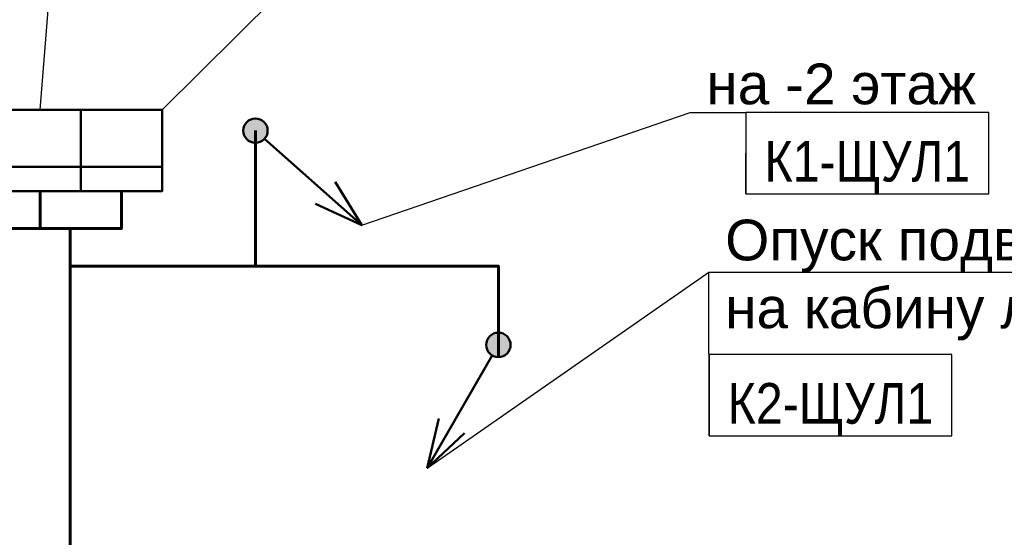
# Model space of a CAD drawing. Header units: millimetres. Extents: x -277772 to 277599, y -59564 to 282085.
# Tile 115 of 192: x -207261 to -201209, y 135737 to 138917. Entities that reach past the tile are written whole.
import ezdxf
from ezdxf import colors
from ezdxf.entities.mleader import LeaderData, LeaderLine
from ezdxf.enums import TextEntityAlignment as Align
from ezdxf.math import Vec2, Vec3

# ---------------------------------------------------------------- set-up
doc = ezdxf.new("R2018")
doc.units = ezdxf.units.MM
doc.set_wipeout_variables(frame=1)
for name, color, linetype, lineweight in [('КИП_выноска', 6, 'Continuous', 25), ('КИП_прибор', 140, 'Continuous', 50), ('КИП_трасса', 3, 'Continuous', 60)]:
    doc.layers.add(name, color=color, linetype=linetype, lineweight=lineweight)
doc.styles.add('CP.Text', font='arial.ttf')
doc.styles.add('GOST 2.304', font='arial.ttf', dxfattribs={"width": 0.85})
doc.linetypes.add('в трубе открыто', pattern='A,10,[133,ltypeshp.shx,S=0.75,R=0,X=-5,Y=2.5],-2.5,[130,ltypeshp.shx,S=2.5,R=-45,X=0,Y=0],-2.5', length=15)

# ---------------------------------------------------------------- blocks, each defined once
blk = doc.blocks.new('_None')
blk = doc.blocks.new('*U27')
at = {"lineweight": 50}
h = blk.add_hatch(color=256, dxfattribs=at)
h.dxf.hatch_style = 1
edge = h.paths.add_edge_path()
edge.add_arc((0, 0), 0.75, 240.04233, 600.04233)
for p, q in [((-0.375, -0.65), (-4.369, -7.581)), ((-4.369, -7.581), (-3.651, -4.532)), ((-4.369, -7.581), (-2.092, -5.431))]:
    blk.add_line(p, q, dxfattribs=at)
blk.add_circle((0, 0), 0.75, dxfattribs=at)
blk = doc.blocks.new('*U24')
at = {"color": 0, "linetype": 'Continuous', "lineweight": 30, "ltscale": 75, "width": 0.85, "flags": 104}
blk.add_attdef('ПРИМЕЧАНИЕ_1', text='', height=2.5, dxfattribs=at).set_placement((7.474, -3.942), align=Align.BOTTOM_CENTER)
at = {"color": 0, "lineweight": 30, "width": 0.85, "flags": 104}
blk.add_attdef('ПРИМЕЧАНИЕ_2', text='', height=2.5, dxfattribs=at).set_placement((7.474, -15.082), align=Align.BOTTOM_CENTER)
at = {"color": 0, "lineweight": 30, "style": 'GOST 2.304', "width": 0.85}
for tag, p in [('ИМЯ_КАБЕЛЯ_2', (7.474, -15.052)), ('ИМЯ_КАБЕЛЯ_3', (7.474, -20.052)), ('ИМЯ_КАБЕЛЯ_4', (7.474, -25.052)), ('ИМЯ_КАБЕЛЯ_5', (7.474, -30.052)), ('ИМЯ_КАБЕЛЯ_6', (7.474, -35.052)), ('ИМЯ_КАБЕЛЯ_7', (7.474, -40.052)), ('ИМЯ_КАБЕЛЯ_8', (7.474, -45.052)), ('ИМЯ_КАБЕЛЯ_9', (7.474, -50.052))]:
    blk.add_attdef(tag, text='', height=2.5, dxfattribs=at).set_placement(p, align=Align.BOTTOM_CENTER)
at = {"linetype": 'Continuous'}
blk.add_wipeout([(0.014, -5.052), (14.934, -5.052), (14.934, -10.052), (0.014, -10.052)], dxfattribs=at)
at = {"color": 0}
blk.add_line((0.014, -10.052), (0, 0), dxfattribs=at)
at = {"color": 0, "linetype": 'Continuous'}
blk.add_lwpolyline([(0.014, -10.052), (14.934, -10.052), (14.934, -5.052), (0.014, -5.052)], close=True, dxfattribs=at)
at = {"color": 0, "lineweight": 30, "style": 'GOST 2.304', "width": 0.85}
blk.add_attdef('ИМЯ_КАБЕЛЯ_1', text='', height=2.5, dxfattribs=at).set_placement((7.474, -10.052), align=Align.BOTTOM_CENTER)
blk = doc.blocks.new('*U28')
at = {"lineweight": 50}
h = blk.add_hatch(color=256, dxfattribs=at)
h.dxf.hatch_style = 1
edge = h.paths.add_edge_path()
edge.add_arc((0, 0), 0.75, -41.65899, 318.34101)
for p, q in [((0.56, -0.499), (6.537, -5.816)), ((6.537, -5.816), (4.894, -3.15)), ((6.537, -5.816), (3.698, -4.494))]:
    blk.add_line(p, q, dxfattribs=at)
blk.add_circle((0, 0), 0.75, dxfattribs=at)
blk = doc.blocks.new('*U11')
at = {"color": 0, "linetype": 'Continuous', "lineweight": 30, "ltscale": 75, "width": 0.85, "flags": 104}
blk.add_attdef('ПРИМЕЧАНИЕ_1', text='', height=2.5, dxfattribs=at).set_placement((7.46, 3.611), align=Align.BOTTOM_CENTER)
at = {"color": 0, "lineweight": 30, "style": 'GOST 2.304', "width": 0.85}
for tag, p in [('ИМЯ_КАБЕЛЯ_2', (7.46, -7.5)), ('ИМЯ_КАБЕЛЯ_3', (7.46, -12.5)), ('ИМЯ_КАБЕЛЯ_4', (7.46, -17.5)), ('ИМЯ_КАБЕЛЯ_5', (7.46, -22.5)), ('ИМЯ_КАБЕЛЯ_6', (7.46, -27.5)), ('ИМЯ_КАБЕЛЯ_7', (7.46, -32.5)), ('ИМЯ_КАБЕЛЯ_8', (7.46, -37.5)), ('ИМЯ_КАБЕЛЯ_9', (7.46, -42.5))]:
    blk.add_attdef(tag, text='', height=2.5, dxfattribs=at).set_placement(p, align=Align.BOTTOM_CENTER)
at = {"color": 0, "lineweight": 30, "width": 0.85, "flags": 104}
blk.add_attdef('ПРИМЕЧАНИЕ_2', text='', height=2.5, dxfattribs=at).set_placement((7.46, -7.53), align=Align.BOTTOM_CENTER)
at = {"linetype": 'Continuous'}
blk.add_wipeout([(0, 2.5), (14.919, 2.5), (14.919, -2.5), (0, -2.5)], dxfattribs=at)
at = {"color": 0}
blk.add_line((0, -2.5), (0, 0), dxfattribs=at)
at = {"color": 0, "linetype": 'Continuous'}
blk.add_lwpolyline([(0, -2.5), (14.919, -2.5), (14.919, 2.5), (0, 2.5)], close=True, dxfattribs=at)
at = {"color": 0, "lineweight": 30, "style": 'GOST 2.304', "width": 0.85}
blk.add_attdef('ИМЯ_КАБЕЛЯ_1', text='', height=2.5, dxfattribs=at).set_placement((7.46, -2.5), align=Align.BOTTOM_CENTER)
blk = doc.blocks.new('Шкаф')
at = {"linetype": 'Continuous'}
blk.add_wipeout([(-2.5, -2.5), (-2.5, 2.5), (2.5, 2.5), (2.5, -2.5)], dxfattribs=at)
at = {"color": 0, "linetype": 'Continuous'}
for points in [[(-2.5, -2.5), (2.5, -2.5), (2.5, 2.5), (-2.5, 2.5)], [(-2.5, -2.5), (2.5, -2.5), (2.5, -1), (-2.5, -1)]]:
    blk.add_lwpolyline(points, close=True, dxfattribs=at)

msp = doc.modelspace()

# ---------------------------------------------------------------- linework, layer by layer
at = {"layer": 'КИП_трасса', "linetype": 'в трубе открыто', "ltscale": 100}
for points in [[(-205811.6, 138235.6), (-205811.6, 137403.3)], [(-206950.6, 137403.3), (-206950.6, 137634.1), (-208135.5, 137634.1), (-208135.5, 137863.3)], [(-206950.6, 129913.3), (-206950.6, 137403.3), (-206185.5, 137403.3)], [(-206185.5, 137403.3), (-204318.6, 137403.3), (-204318.6, 136844.2)]]:
    msp.add_lwpolyline(points, dxfattribs=at)

# ---------------------------------------------------------------- block references
at = {"layer": 'КИП_выноска', "xscale": 100, "yscale": 100, "zscale": 100}
for name, p in [('*U28', (-205811.6, 138235.6)), ('*U27', (-204318.6, 136919.2))]:
    msp.add_blockref(name, p, dxfattribs=at)

# ---------------------------------------------------------------- leaders
at = {"layer": 'КИП_выноска'}
ml = msp.add_multileader_mtext('Standard', dxfattribs=at)
ml.set_content('ЩУЛ3', color=256, style='CP.Text')
ml.set_leader_properties(color=256, linetype='ByLayer', lineweight=-1)
ml.set_arrow_properties(name='NONE')
ml.build(insert=Vec2(0, 0))
ml.multileader.update_dxf_attribs({"has_dogleg": 0, "text_left_attachment_type": 6, "text_right_attachment_type": 6, "dogleg_length": 0.5, "arrow_head_size": 300})
ctx = ml.context
ctx.base_point, ctx.char_height, ctx.arrow_head_size, ctx.landing_gap_size, ctx.plane_origin = Vec3(-206915.6, 141095.2), 250, 300, 100, Vec3(-204754.3, 138435.3)
ctx.left_attachment, ctx.right_attachment = 6, 6
notes = []
notes.append((ctx, [(0, (1, 1, 0), (-206916.1, 141095.2), (1, 0), 0.5, [(0, [(-207135.5, 138363.3)], 0, [])])]))
ctx.mtext.insert, ctx.mtext.width, ctx.mtext.defined_height, ctx.mtext.flow_direction = Vec3(-206815.6, 141414.6), 1195.292, 319.4, 5
ctx.mtext.has_bg_fill, ctx.mtext.bg_color, ctx.mtext.bg_scale_factor, ctx.mtext.bg_transparency, ctx.mtext.use_window_bg_color = 1, -1027028792, 1.5, 0, 1
for ctx, leaders in notes:
    for number, flags, end, landing, length, lines in leaders:
        leader = LeaderData()
        leader.index, (leader.has_last_leader_line, leader.has_dogleg_vector, leader.attachment_direction) = number, flags
        leader.last_leader_point, leader.dogleg_vector, leader.dogleg_length = Vec3(end), Vec3(landing), length
        for number, points, colour, breaks in lines:
            line = LeaderLine()
            line.index, line.vertices, line.color, line.breaks = number, Vec3.list(points), colors.encode_raw_color(colour), breaks
            leader.lines.append(line)
        ctx.leaders.append(leader)

# ---------------------------------------------------------------- next in the draw order: block references
at = {"layer": 'КИП_прибор', "linetype": 'ByBlock', "xscale": 100, "yscale": 100, "zscale": 100}
msp.add_blockref('Шкаф', (-207135.5, 138113.3), dxfattribs=at)

# ---------------------------------------------------------------- next in the draw order: leaders
at = {"layer": 'КИП_выноска'}
ml = msp.add_multileader_mtext('Standard', dxfattribs=at)
ml.set_content('ЩУЛ4', color=256, style='CP.Text')
ml.set_leader_properties(color=256, linetype='ByLayer', lineweight=-1)
ml.set_arrow_properties(name='NONE')
ml.build(insert=Vec2(0, 0))
ml.multileader.update_dxf_attribs({"has_dogleg": 0, "text_left_attachment_type": 6, "text_right_attachment_type": 6, "dogleg_length": 0.5, "arrow_head_size": 300})
ctx = ml.context
ctx.base_point, ctx.char_height, ctx.arrow_head_size, ctx.landing_gap_size, ctx.plane_origin = Vec3(-204238.6, 140491.7), 250, 300, 100, Vec3(-201714.7, 137831.8)
ctx.left_attachment, ctx.right_attachment = 6, 6
notes = []
notes.append((ctx, [(0, (1, 1, 0), (-204239.1, 140491.7), (1, 0), 0.5, [(0, [(-206385.5, 138363.3)], 0, [])])]))
ctx.mtext.insert, ctx.mtext.width, ctx.mtext.defined_height, ctx.mtext.flow_direction = Vec3(-204138.6, 140811.1), 1195.292, 319.4, 5
ctx.mtext.has_bg_fill, ctx.mtext.bg_color, ctx.mtext.bg_scale_factor, ctx.mtext.bg_transparency, ctx.mtext.use_window_bg_color = 1, -1027028792, 1.5, 0, 1
ml = msp.add_multileader_mtext('Standard', dxfattribs=at)
ml.set_content('Опуск подвесного кабеля\\Pна кабину лифта', color=256, style='CP.Text')
ml.set_leader_properties(color=256, linetype='ByLayer', lineweight=-1)
ml.set_arrow_properties(name='NONE')
ml.build(insert=Vec2(0, 0))
ml.multileader.update_dxf_attribs({"has_dogleg": 0, "text_left_attachment_type": 6, "text_right_attachment_type": 6, "dogleg_length": 0.5, "arrow_head_size": 300})
ctx = ml.context
ctx.base_point, ctx.char_height, ctx.arrow_head_size, ctx.landing_gap_size, ctx.plane_origin = Vec3(-203025, 137365), 250, 300, 100, Vec3(-200499.5, 134256.2)
ctx.left_attachment, ctx.right_attachment = 6, 6
notes.append((ctx, [(0, (1, 1, 0), (-203025.5, 137365), (1, 0), 0.5, [(0, [(-204755.5, 136161.1)], 0, [])])]))
ctx.mtext.insert, ctx.mtext.width, ctx.mtext.flow_direction = Vec3(-202925, 137688.5), 4659.571, 5
ctx.mtext.has_bg_fill, ctx.mtext.bg_color, ctx.mtext.bg_scale_factor, ctx.mtext.bg_transparency, ctx.mtext.use_window_bg_color = 1, -1073741824, 1.1, 0, 1
for ctx, leaders in notes:
    for number, flags, end, landing, length, lines in leaders:
        leader = LeaderData()
        leader.index, (leader.has_last_leader_line, leader.has_dogleg_vector, leader.attachment_direction) = number, flags
        leader.last_leader_point, leader.dogleg_vector, leader.dogleg_length = Vec3(end), Vec3(landing), length
        for number, points, colour, breaks in lines:
            line = LeaderLine()
            line.index, line.vertices, line.color, line.breaks = number, Vec3.list(points), colors.encode_raw_color(colour), breaks
            leader.lines.append(line)
        ctx.leaders.append(leader)

# ---------------------------------------------------------------- next in the draw order: linework, layer by layer
at = {"layer": 'КИП_трасса', "linetype": 'в трубе открыто', "ltscale": 100}
msp.add_line((-207135.5, 137863.3), (-207135.5, 137634.1), dxfattribs=at)

# ---------------------------------------------------------------- next in the draw order: block references
at = {"layer": 'КИП_выноска'}
ref = msp.add_blockref('*U24', (-203025, 137365), dxfattribs=dict(at, xscale=100, yscale=100, zscale=100))
lines = msp.add_mtext('\\W0.8500;', dxfattribs={"layer": '0', "color": 0, "linetype": 'Continuous', "lineweight": 30, "ltscale": 75, "insert": (-202277.6, 136970.9), "char_height": 2.5, "attachment_point": 1})
ref.add_attrib('ПРИМЕЧАНИЕ_1', '', (-202277.6, 136970.9), dxfattribs={"flags": 104}).embed_mtext(lines)
ref.add_attrib('ИМЯ_КАБЕЛЯ_1', 'К2-ЩУЛ1', dxfattribs={"layer": '0', "color": 0, "lineweight": 30, "height": 250, "style": 'GOST 2.304', "width": 0.85}).set_placement((-202277.6, 136359.8), align=Align.BOTTOM_CENTER)
lines = msp.add_mtext('\\W0.8500;', dxfattribs={"layer": '0', "color": 0, "lineweight": 30, "insert": (-202277.6, 135856.8), "char_height": 2.5, "attachment_point": 1})
ref.add_attrib('ПРИМЕЧАНИЕ_2', '', (-202277.6, 135856.8), dxfattribs={"flags": 104}).embed_mtext(lines)
at = {"layer": 'КИП_прибор', "linetype": 'ByBlock', "xscale": 100, "yscale": 100, "zscale": 100}
msp.add_blockref('Шкаф', (-206635.5, 138113.3), dxfattribs=at)

# ---------------------------------------------------------------- next in the draw order: leaders
at = {"layer": 'КИП_выноска'}
ml = msp.add_multileader_mtext('Standard', dxfattribs=at)
ml.set_content('на -2 этаж', color=256, style='CP.Text')
ml.set_leader_properties(color=256, linetype='ByLayer', lineweight=-1)
ml.set_arrow_properties(name='NONE')
ml.build(insert=Vec2(0, 0))
ml.multileader.update_dxf_attribs({"has_dogleg": 0, "text_left_attachment_type": 6, "text_right_attachment_type": 6, "dogleg_length": 0.5, "arrow_head_size": 300})
ctx = ml.context
ctx.base_point, ctx.char_height, ctx.arrow_head_size, ctx.landing_gap_size, ctx.plane_origin = Vec3(-203140.8, 138347.6), 250, 300, 100, Vec3(-200273.3, 135687.7)
ctx.left_attachment, ctx.right_attachment = 6, 6
notes = []
notes.append((ctx, [(0, (1, 1, 0), (-203141.3, 138347.6), (1, 0), 0.5, [(0, [(-205157.9, 137654)], 0, [])])]))
ctx.mtext.insert, ctx.mtext.width, ctx.mtext.flow_direction = Vec3(-203040.8, 138647.6), 2299.325, 5
ctx.mtext.has_bg_fill, ctx.mtext.bg_color, ctx.mtext.bg_scale_factor, ctx.mtext.bg_transparency, ctx.mtext.use_window_bg_color = 1, -1027028792, 1.5, 0, 1
for ctx, leaders in notes:
    for number, flags, end, landing, length, lines in leaders:
        leader = LeaderData()
        leader.index, (leader.has_last_leader_line, leader.has_dogleg_vector, leader.attachment_direction) = number, flags
        leader.last_leader_point, leader.dogleg_vector, leader.dogleg_length = Vec3(end), Vec3(landing), length
        for number, points, colour, breaks in lines:
            line = LeaderLine()
            line.index, line.vertices, line.color, line.breaks = number, Vec3.list(points), colors.encode_raw_color(colour), breaks
            leader.lines.append(line)
        ctx.leaders.append(leader)

# ---------------------------------------------------------------- next in the draw order: linework, layer by layer
at = {"layer": 'КИП_трасса', "linetype": 'в трубе открыто', "ltscale": 100}
msp.add_lwpolyline([(-206950.6, 137634.1), (-206635.5, 137634.1), (-206635.5, 137863.3)], dxfattribs=at)

# ---------------------------------------------------------------- next in the draw order: block references
at = {"layer": 'КИП_выноска'}
ref = msp.add_blockref('*U11', (-202797.2, 138097.6), dxfattribs=dict(at, xscale=100, yscale=100, zscale=100))
lines = msp.add_mtext('\\W0.8500;', dxfattribs={"layer": '0', "color": 0, "linetype": 'Continuous', "lineweight": 30, "ltscale": 75, "insert": (-202051.2, 138458.7), "char_height": 2.5, "attachment_point": 1})
ref.add_attrib('ПРИМЕЧАНИЕ_1', '', (-202051.2, 138458.7), dxfattribs={"flags": 104}).embed_mtext(lines)
ref.add_attrib('ИМЯ_КАБЕЛЯ_1', 'К1-ЩУЛ1', dxfattribs={"layer": '0', "color": 0, "lineweight": 30, "height": 250, "style": 'GOST 2.304', "width": 0.85}).set_placement((-202051.2, 137847.6), align=Align.BOTTOM_CENTER)
lines = msp.add_mtext('\\W0.8500;', dxfattribs={"layer": '0', "color": 0, "lineweight": 30, "insert": (-202051.2, 137344.6), "char_height": 2.5, "attachment_point": 1})
ref.add_attrib('ПРИМЕЧАНИЕ_2', '', (-202051.2, 137344.6), dxfattribs={"flags": 104}).embed_mtext(lines)

# ---------------------------------------------------------------- next in the draw order: block references
ref = msp.add_blockref('*U11', (-204238.6, 139241.7), dxfattribs=dict(at, xscale=100, yscale=100, zscale=100))
lines = msp.add_mtext('\\W0.8500;', dxfattribs={"layer": '0', "color": 0, "linetype": 'Continuous', "lineweight": 30, "ltscale": 75, "insert": (-203492.6, 139602.7), "char_height": 2.5, "attachment_point": 1})
ref.add_attrib('ПРИМЕЧАНИЕ_1', '', (-203492.6, 139602.7), dxfattribs={"flags": 104}).embed_mtext(lines)
ref.add_attrib('ИМЯ_КАБЕЛЯ_1', 'ETH4', dxfattribs={"layer": '0', "color": 0, "lineweight": 30, "height": 250, "style": 'GOST 2.304', "width": 0.85}).set_placement((-203492.6, 138991.7), align=Align.BOTTOM_CENTER)
lines = msp.add_mtext('\\W0.8500;', dxfattribs={"layer": '0', "color": 0, "lineweight": 30, "insert": (-203492.6, 138488.7), "char_height": 2.5, "attachment_point": 1})
ref.add_attrib('ПРИМЕЧАНИЕ_2', '', (-203492.6, 138488.7), dxfattribs={"flags": 104}).embed_mtext(lines)

doc.saveas('drawing.dxf')
